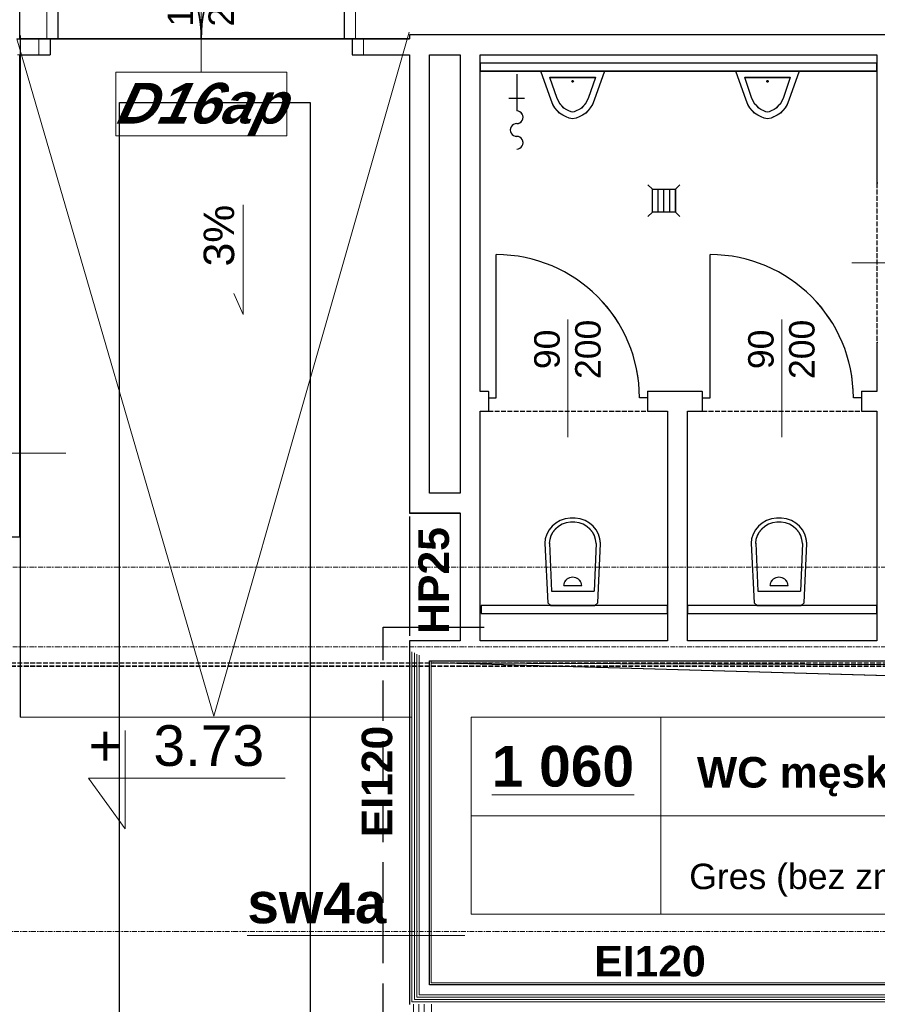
# Model space of a CAD drawing. Header units: millimetres. Extents: x -8642 to 28269, y -6609 to 3701.
# Tile 96 of 256: x 737 to 1277, y -1475 to -856. Entities that reach past the tile are written whole.
import ezdxf
from ezdxf.enums import TextEntityAlignment as Align

# ---------------------------------------------------------------- set-up
doc = ezdxf.new("R2010")
doc.units = ezdxf.units.MM
doc.header["$LTSCALE"] = 1000
doc.header["$MEASUREMENT"] = 0
for name, pattern in [('DASHED', [19.05, 12.7, -6.35]), ('rzut 1 pietra$0$ArchiTECH.PC 1. Line Type', [0.004, 0.003, -0.001]), ('rzut 1 pietra$0$ArchiTECH.PC 5. Line Type', [0.0053, 0.003, -0.001, 0.0003, -0.001]), ('rzut 1 pietra$0$ArchiTECH.PC Solid Line Type', [0]), ('SUFIT_1 PIETRO$0$ArchiTECH.PC 1. Line Type', [0.004, 0.003, -0.001]), ('SUFIT_1 PIETRO$0$ArchiTECH.PC Solid Line Type', [0])]:
    doc.linetypes.add(name, pattern=pattern)
doc.layers.add('IS_ARCH', color=254, linetype='Continuous', lineweight=18)
for name, color, linetype in [('IS_WK_KAN_SKROPLINY', 254, 'DASHED'), ('SUFIT_1 PIETRO$0$INWENTARYZACJA', 254, 'Continuous'), ('SUFIT_1 PIETRO$0$Kalka 1', 254, 'Continuous'), ('SUFIT_1 PIETRO$0$sciany projektowane', 254, 'Continuous'), ('SUFIT_1 PIETRO$0$TYP SUFITÓW_NOWYCH', 254, 'Continuous')]:
    doc.layers.add(name, color=color, linetype=linetype)
doc.styles.add('rzut 1 pietra$0$ArchiTECHStyle1', font='arial.ttf', dxfattribs={"height": 0.16})
doc.styles.add('rzut 1 pietra$0$ArchiTECHStyle3', font='arialbd.ttf', dxfattribs={"height": 0.192})
doc.styles.add('rzut 1 pietra$0$ArchiTECHStyle4', font='arialbi.ttf', dxfattribs={"oblique": 15, "height": 0.256})

msp = doc.modelspace()

# ---------------------------------------------------------------- linework, layer by layer
at = {"layer": 'IS_ARCH', "linetype": 'rzut 1 pietra$0$ArchiTECH.PC Solid Line Type'}
for p, q in [((754.48, -867.74), (754.48, -770.74)), ((948.48, -867.74), (948.48, -770.74)), ((851.48, -888.74), (851.48, -822.74)), ((737.58, -865.65), (737.58, -1294.21)), ((982.15, -863.62), (859.33, -1293.52)), ((1298.15, -865.28), (982.5, -865.28)), ((982.5, -865.28), (982.5, -867.74)), ((735.48, -867.74), (982.5, -867.74)), ((735.48, -867.74), (859.33, -1293.52)), ((749.48, -867.74), (735.93, -867.74)), ((749.48, -867.74), (749.48, -872.74)), ((953.48, -867.74), (749.48, -867.74)), ((749.48, -867.74), (749.48, -867.74)), ((749.48, -867.74), (953.48, -867.74)), ((749.48, -872.74), (749.48, -877.74)), ((982.5, -867.74), (953.48, -867.74)), ((953.48, -867.74), (953.48, -872.74)), ((953.48, -872.74), (953.48, -877.74)), ((735.93, -877.74), (749.48, -877.74)), ((953.48, -877.74), (982.5, -877.74)), ((982.5, -877.74), (982.5, -1165.87)), ((995, -877.78), (1014.36, -877.78)), ((995, -1153.37), (995, -877.78)), ((1014.36, -877.78), (1014.36, -1153.37)), ((1026.86, -877.78), (1276.28, -877.78)), ((1026.86, -1089.38), (1026.86, -877.78)), ((1276.28, -877.78), (1276.28, -958.52)), ((1276.28, -883), (1026.86, -883)), ((1026.86, -883), (1026.86, -888)), ((1276.28, -888), (1276.28, -883)), ((797.74, -928.74), (797.74, -888.74)), ((797.74, -888.74), (905.22, -888.74)), ((905.22, -888.74), (905.22, -928.74)), ((1026.86, -888), (1276.28, -888)), ((1049.83, -890), (1049.83, -913)), ((1071.5, -906.18), (1065, -888)), ((1065, -888), (1105, -888)), ((1105, -888), (1098.5, -906.18)), ((1105, -888), (1105, -888)), ((1194, -906.18), (1187.5, -888)), ((1187.5, -888), (1227.5, -888)), ((1227.5, -888), (1221, -906.18)), ((1227.5, -888), (1227.5, -888)), ((1075.2, -905.17), (1070.7, -891.94)), ((1070.7, -891.94), (1099.3, -891.94)), ((1099.3, -891.94), (1094.8, -905.17)), ((1099.3, -891.94), (1099.3, -891.94)), ((1197.7, -905.17), (1193.2, -891.94)), ((1193.2, -891.94), (1221.8, -891.94)), ((1221.8, -891.94), (1217.3, -905.17)), ((1221.8, -891.94), (1221.8, -891.94)), ((1044.83, -905), (1054.83, -905)), ((1072.6, -909.01), (1071.5, -906.18)), ((1073.9, -911.13), (1072.6, -909.01)), ((1077.1, -908.71), (1075.2, -905.17)), ((1078.2, -909.92), (1077.1, -908.71)), ((1079.5, -911.23), (1078.2, -909.92)), ((1091.8, -909.92), (1090.5, -911.23)), ((1092.9, -908.71), (1091.8, -909.92)), ((1094.8, -905.17), (1092.9, -908.71)), ((1097.4, -909.01), (1096.1, -911.13)), ((1098.5, -906.18), (1097.4, -909.01)), ((1195.1, -909.01), (1194, -906.18)), ((1196.4, -911.13), (1195.1, -909.01)), ((1199.6, -908.71), (1197.7, -905.17)), ((1200.7, -909.92), (1199.6, -908.71)), ((1202, -911.23), (1200.7, -909.92)), ((1214.3, -909.92), (1213, -911.23)), ((1215.4, -908.71), (1214.3, -909.92)), ((1217.3, -905.17), (1215.4, -908.71)), ((1219.9, -909.01), (1218.6, -911.13)), ((1221, -906.18), (1219.9, -909.01)), ((1075.3, -912.75), (1073.9, -911.13)), ((1076.8, -914.36), (1075.3, -912.75)), ((1078.9, -915.68), (1076.8, -914.36)), ((1081, -916.69), (1078.9, -915.68)), ((1080.9, -912.14), (1079.5, -911.23)), ((1082.7, -913.05), (1080.9, -912.14)), ((1084, -913.66), (1082.7, -913.05)), ((1085, -913.86), (1084, -913.66)), ((1086, -913.66), (1085, -913.86)), ((1087.3, -913.05), (1086, -913.66)), ((1089.1, -912.14), (1087.3, -913.05)), ((1091.1, -915.68), (1089, -916.69)), ((1090.5, -911.23), (1089.1, -912.14)), ((1093.2, -914.36), (1091.1, -915.68)), ((1094.7, -912.75), (1093.2, -914.36)), ((1096.1, -911.13), (1094.7, -912.75)), ((1197.8, -912.75), (1196.4, -911.13)), ((1199.3, -914.36), (1197.8, -912.75)), ((1201.4, -915.68), (1199.3, -914.36)), ((1203.5, -916.69), (1201.4, -915.68)), ((1203.4, -912.14), (1202, -911.23)), ((1205.2, -913.05), (1203.4, -912.14)), ((1206.5, -913.66), (1205.2, -913.05)), ((1207.5, -913.86), (1206.5, -913.66)), ((1208.5, -913.66), (1207.5, -913.86)), ((1209.8, -913.05), (1208.5, -913.66)), ((1211.6, -912.14), (1209.8, -913.05)), ((1213.6, -915.68), (1211.5, -916.69)), ((1213, -911.23), (1211.6, -912.14)), ((1215.7, -914.36), (1213.6, -915.68)), ((1217.2, -912.75), (1215.7, -914.36)), ((1218.6, -911.13), (1217.2, -912.75)), ((1082.8, -917.6), (1081, -916.69)), ((1085, -918), (1082.8, -917.6)), ((1087.2, -917.6), (1085, -918)), ((1089, -916.69), (1087.2, -917.6)), ((1205.3, -917.6), (1203.5, -916.69)), ((1207.5, -918), (1205.3, -917.6)), ((1209.7, -917.6), (1207.5, -918)), ((1211.5, -916.69), (1209.7, -917.6)), ((905.22, -928.74), (797.74, -928.74)), ((1276.78, -958.52), (1276.28, -958.52)), ((1135.19, -962.21), (1132.37, -959.47)), ((1135.19, -962.21), (1149.64, -962.21)), ((1135.19, -976.66), (1135.19, -962.21)), ((1138.8, -976.66), (1138.8, -962.21)), ((1142.41, -976.66), (1142.41, -962.21)), ((1146.03, -976.66), (1146.03, -962.21)), ((1149.64, -962.21), (1152.37, -959.47)), ((1149.64, -962.21), (1149.64, -976.66)), ((1149.64, -976.66), (1149.64, -962.21)), ((877.96, -972.06), (877.96, -1041.12)), ((1135.19, -976.66), (1132.37, -979.47)), ((1149.64, -976.66), (1135.19, -976.66)), ((1149.64, -976.66), (1152.37, -979.47)), ((1037, -1093.38), (1037, -1003.38)), ((1171.5, -1093.38), (1171.5, -1003.38)), ((1260.48, -1008.52), (1333.85, -1008.52)), ((872.06, -1027.93), (877.96, -1041.12)), ((1082, -1118.14), (1082, -1044.31)), ((1216.5, -1118.14), (1216.5, -1044.31)), ((1276.28, -1058.52), (1276.28, -1089.38)), ((1276.78, -1058.52), (1276.28, -1058.52)), ((1032, -1089.38), (1026.86, -1089.38)), ((1032, -1089.38), (1032, -1093.38)), ((1166.5, -1089.38), (1132, -1089.38)), ((1132, -1089.38), (1132, -1093.38)), ((1166.5, -1089.38), (1166.5, -1093.38)), ((1276.28, -1089.38), (1266.5, -1089.38)), ((1266.5, -1089.38), (1266.5, -1093.38)), ((1032, -1093.38), (1032, -1101.38)), ((1032, -1093.38), (1037, -1093.38)), ((1132, -1093.38), (1127, -1093.38)), ((1132, -1093.38), (1132, -1101.38)), ((1166.5, -1093.38), (1166.5, -1101.38)), ((1166.5, -1093.38), (1171.5, -1093.38)), ((1266.5, -1093.38), (1261.5, -1093.38)), ((1266.5, -1093.38), (1266.5, -1101.38)), ((1032, -1101.38), (1032, -1101.88)), ((1132, -1101.38), (1132, -1101.88)), ((1166.5, -1101.38), (1166.5, -1101.88)), ((1266.5, -1101.38), (1266.5, -1101.88)), ((1026.86, -1246.25), (1026.86, -1101.88)), ((1026.86, -1101.88), (1032, -1101.88)), ((1132, -1101.88), (1144.73, -1101.88)), ((1144.73, -1101.88), (1144.73, -1246.25)), ((1157.23, -1246.25), (1157.23, -1101.88)), ((1157.23, -1101.88), (1166.5, -1101.88)), ((1266.5, -1101.88), (1276.28, -1101.88)), ((1276.28, -1101.88), (1276.28, -1246.25)), ((766.33, -1128.24), (629.58, -1128.24)), ((1014.36, -1153.37), (995, -1153.37)), ((982.5, -1165.87), (1014.36, -1165.87)), ((982.5, -1168), (982.5, -1243)), ((1014.36, -1165.87), (1014.36, -1246.25)), ((1080.22, -1169.52), (1077.21, -1170.58)), ((1083.39, -1168.98), (1080.22, -1169.52)), ((1086.61, -1168.98), (1083.39, -1168.98)), ((1089.78, -1169.52), (1086.61, -1168.98)), ((1092.79, -1170.58), (1089.78, -1169.52)), ((1209.93, -1169.52), (1206.92, -1170.58)), ((1213.1, -1168.98), (1209.93, -1169.52)), ((1216.32, -1168.98), (1213.1, -1168.98)), ((1219.49, -1169.52), (1216.32, -1168.98)), ((1222.49, -1170.58), (1219.49, -1169.52)), ((1072.08, -1174.12), (1070.14, -1176.48)), ((1074.47, -1172.14), (1072.08, -1174.12)), ((1074.15, -1175.86), (1072.52, -1177.84)), ((1076.15, -1174.19), (1074.15, -1175.86)), ((1077.21, -1170.58), (1074.47, -1172.14)), ((1078.46, -1172.88), (1076.15, -1174.19)), ((1080.98, -1171.99), (1078.46, -1172.88)), ((1083.64, -1171.53), (1080.98, -1171.99)), ((1086.35, -1171.53), (1083.64, -1171.53)), ((1089.01, -1171.99), (1086.35, -1171.53)), ((1091.54, -1172.88), (1089.01, -1171.99)), ((1093.84, -1174.18), (1091.54, -1172.88)), ((1095.53, -1172.14), (1092.79, -1170.58)), ((1095.84, -1175.85), (1093.84, -1174.18)), ((1097.91, -1174.12), (1095.53, -1172.14)), ((1097.48, -1177.83), (1095.84, -1175.85)), ((1099.86, -1176.48), (1097.91, -1174.12)), ((1201.79, -1174.12), (1199.85, -1176.48)), ((1204.18, -1172.14), (1201.79, -1174.12)), ((1203.86, -1175.86), (1202.22, -1177.84)), ((1205.86, -1174.19), (1203.86, -1175.86)), ((1206.92, -1170.58), (1204.18, -1172.14)), ((1208.16, -1172.88), (1205.86, -1174.19)), ((1210.69, -1171.99), (1208.16, -1172.88)), ((1213.35, -1171.53), (1210.69, -1171.99)), ((1216.06, -1171.53), (1213.35, -1171.53)), ((1218.72, -1171.99), (1216.06, -1171.53)), ((1221.24, -1172.88), (1218.72, -1171.99)), ((1223.55, -1174.18), (1221.24, -1172.88)), ((1225.24, -1172.14), (1222.49, -1170.58)), ((1225.55, -1175.85), (1223.55, -1174.18)), ((1227.62, -1174.12), (1225.24, -1172.14)), ((1227.19, -1177.83), (1225.55, -1175.85)), ((1229.57, -1176.48), (1227.62, -1174.12)), ((1067.81, -1181.96), (1067.5, -1184.9)), ((1068.7, -1179.12), (1067.81, -1181.96)), ((1070.14, -1176.48), (1068.7, -1179.12)), ((1071.3, -1180.06), (1070.56, -1182.44)), ((1072.52, -1177.84), (1071.3, -1180.06)), ((1098.69, -1180.05), (1097.48, -1177.83)), ((1099.44, -1182.43), (1098.69, -1180.05)), ((1101.3, -1179.12), (1099.86, -1176.48)), ((1102.19, -1181.96), (1101.3, -1179.12)), ((1102.5, -1184.9), (1102.19, -1181.96)), ((1197.51, -1181.96), (1197.21, -1184.9)), ((1198.4, -1179.12), (1197.51, -1181.96)), ((1199.85, -1176.48), (1198.4, -1179.12)), ((1201.01, -1180.06), (1200.26, -1182.44)), ((1202.22, -1177.84), (1201.01, -1180.06)), ((1228.4, -1180.05), (1227.19, -1177.83)), ((1229.15, -1182.43), (1228.4, -1180.05)), ((1231.01, -1179.12), (1229.57, -1176.48)), ((1231.9, -1181.96), (1231.01, -1179.12)), ((1232.21, -1184.9), (1231.9, -1181.96)), ((1067.5, -1184.95), (1069.3, -1222.26)), ((1070.56, -1182.44), (1070.3, -1184.91)), ((1070.4, -1184.67), (1071.7, -1215.02)), ((1099.8, -1184.95), (1098.5, -1215.02)), ((1099.7, -1184.9), (1099.44, -1182.43)), ((1100.9, -1222.26), (1102.6, -1184.95)), ((1197.21, -1184.95), (1199.01, -1222.26)), ((1200.26, -1182.44), (1200.01, -1184.91)), ((1200.11, -1184.67), (1201.41, -1215.02)), ((1229.51, -1184.95), (1228.21, -1215.02)), ((1229.41, -1184.9), (1229.15, -1182.43)), ((1230.61, -1222.26), (1232.31, -1184.95)), ((1082.15, -1206.92), (1081.34, -1207.44)), ((1083.05, -1206.53), (1082.15, -1206.92)), ((1084.01, -1206.3), (1083.05, -1206.53)), ((1085, -1206.22), (1084.01, -1206.3)), ((1085.99, -1206.3), (1085, -1206.22)), ((1086.95, -1206.53), (1085.99, -1206.3)), ((1087.85, -1206.92), (1086.95, -1206.53)), ((1088.66, -1207.44), (1087.85, -1206.92)), ((1211.86, -1206.92), (1211.04, -1207.44)), ((1212.76, -1206.53), (1211.86, -1206.92)), ((1213.72, -1206.3), (1212.76, -1206.53)), ((1214.71, -1206.22), (1213.72, -1206.3)), ((1215.7, -1206.3), (1214.71, -1206.22)), ((1216.66, -1206.53), (1215.7, -1206.3)), ((1217.56, -1206.92), (1216.66, -1206.53)), ((1218.37, -1207.44), (1217.56, -1206.92)), ((1079.39, -1210.53), (1079.3, -1211.44)), ((1079.64, -1209.65), (1079.39, -1210.53)), ((1079.4, -1211.44), (1090.7, -1211.44)), ((1080.06, -1208.83), (1079.64, -1209.65)), ((1080.63, -1208.08), (1080.06, -1208.83)), ((1081.34, -1207.44), (1080.63, -1208.08)), ((1089.37, -1208.08), (1088.66, -1207.44)), ((1089.94, -1208.83), (1089.37, -1208.08)), ((1090.36, -1209.65), (1089.94, -1208.83)), ((1090.61, -1210.53), (1090.36, -1209.65)), ((1090.7, -1211.44), (1090.61, -1210.53)), ((1209.09, -1210.53), (1209.01, -1211.44)), ((1209.35, -1209.65), (1209.09, -1210.53)), ((1209.11, -1211.44), (1220.41, -1211.44)), ((1209.77, -1208.83), (1209.35, -1209.65)), ((1210.34, -1208.08), (1209.77, -1208.83)), ((1211.04, -1207.44), (1210.34, -1208.08)), ((1219.07, -1208.08), (1218.37, -1207.44)), ((1219.64, -1208.83), (1219.07, -1208.08)), ((1220.06, -1209.65), (1219.64, -1208.83)), ((1220.32, -1210.53), (1220.06, -1209.65)), ((1220.41, -1211.44), (1220.32, -1210.53)), ((1071.7, -1215.02), (1098.5, -1215.02)), ((1201.41, -1215.02), (1228.21, -1215.02)), ((1027.5, -1224), (1027.5, -1229)), ((1144.73, -1224), (1027.5, -1224)), ((1069.3, -1222.26), (1071.3, -1224)), ((1071.1, -1224), (1099, -1224)), ((1098.9, -1224), (1100.9, -1222.26)), ((1144.73, -1229), (1144.73, -1224)), ((1157.23, -1224), (1157.23, -1229)), ((1276.28, -1224), (1157.23, -1224)), ((1199.01, -1222.26), (1201.01, -1224)), ((1200.81, -1224), (1228.71, -1224)), ((1228.61, -1224), (1230.61, -1222.26)), ((1276.28, -1229), (1276.28, -1224)), ((1027.5, -1229), (1144.73, -1229)), ((1157.23, -1229), (1276.28, -1229)), ((982.5, -1246.25), (982.5, -1474.75)), ((1014.36, -1246.25), (982.5, -1246.25)), ((1144.73, -1246.25), (1026.86, -1246.25)), ((1276.28, -1246.25), (1157.23, -1246.25)), ((984, -1253.19), (984, -1473.25)), ((985.5, -1253.89), (985.5, -1471.75)), ((987, -1254.58), (987, -1470.25)), ((988.5, -1255.28), (988.5, -1468.75)), ((996, -1461.25), (996, -1258.75)), ((996, -1258.75), (1540, -1258.75)), ((1528.58, -1275.32), (997.5, -1260)), ((997.5, -1260), (1540, -1262)), ((737.58, -1294.21), (984.02, -1294.21)), ((1021.19, -1294.25), (1379.99, -1294.25)), ((1021.19, -1294.25), (1021.19, -1418.17)), ((1140.43, -1294.25), (1140.43, -1418.17)), ((803.68, -1302.54), (803.68, -1364.37)), ((803.68, -1364.37), (780.71, -1332.57)), ((780.71, -1332.57), (904.37, -1332.57)), ((1021.19, -1356.21), (1379.99, -1356.21)), ((1021.19, -1418.17), (1379.99, -1418.17)), ((1017.22, -1431.48), (880.47, -1431.48)), ((1422.5, -1461.25), (996, -1461.25)), ((1422.5, -1471.75), (985.5, -1471.75)), ((1422.5, -1470.25), (987, -1470.25)), ((1422.5, -1468.75), (988.5, -1468.75)), ((1422.5, -1473.25), (984, -1473.25)), ((985, -1474.75), (985, -1572.55)), ((988.33, -1572.55), (988.33, -1474.75)), ((991.67, -1572.55), (991.67, -1474.75)), ((996.25, -1474.75), (996.25, -1572.55))]:
    msp.add_line(p, q, dxfattribs=at)
at = {"layer": 'IS_ARCH', "linetype": 'rzut 1 pietra$0$ArchiTECH.PC 1. Line Type'}
for p, q in [((1276.28, -958.52), (1276.28, -1058.52)), ((1032, -1101.88), (1132, -1101.88)), ((1166.5, -1101.88), (1266.5, -1101.88)), ((-59.97, -1260), (7440, -1260)), ((-59.97, -1262), (1540, -1262))]:
    msp.add_line(p, q, dxfattribs=at)
at = {"layer": 'IS_ARCH', "linetype": 'rzut 1 pietra$0$ArchiTECH.PC 5. Line Type'}
for p, q in [((-3581.18, -1200), (11146.04, -1200)), ((-3581.18, -1250), (7440, -1250)), ((1680.25, -1428.98), (-3587.15, -1428.98))]:
    msp.add_line(p, q, dxfattribs=at)
at = {"layer": 'IS_ARCH', "linetype": 'rzut 1 pietra$0$ArchiTECH.PC Solid Line Type'}
for centre in [(1085, -894.46), (1207.5, -894.46)]:
    msp.add_circle(centre, 0.5, dxfattribs=at)
for centre, radius, start, end in [((754.48, -867.74), 97, 0, 90), ((948.48, -867.74), 97, 90, 180), ((1049.85, -917.01), 4.01, 269.77354, 90.22646), ((1049.82, -925.03), 4.01, 89.77354, 270.22646), ((1049.85, -933.04), 4.01, 269.77354, 90.22646), ((1037, -1093.38), 90, 0, 90), ((1171.5, -1093.38), 90, 0, 90)]:
    msp.add_arc(centre, radius, start, end, dxfattribs=at)
at = {"layer": 'IS_WK_KAN_SKROPLINY', "lineweight": 30, "ltscale": 0.002}
msp.add_lwpolyline([(1222.34, -2039.43), (1069.79, -2039.43), (1069.79, -1525.17), (965.79, -1525.17), (965.79, -1237.68), (1037.28, -1237.68)], dxfattribs=at)
at = {"layer": 'SUFIT_1 PIETRO$0$INWENTARYZACJA', "linetype": 'SUFIT_1 PIETRO$0$ArchiTECH.PC Solid Line Type'}
for p, q in [((737.39, -867.83), (737.39, -836.33)), ((1298.15, -865.37), (982.5, -865.37)), ((982.5, -865.37), (982.5, -867.83)), ((737.39, -1180.93), (737.39, -877.83)), ((982.5, -877.83), (982.5, -1165.96)), ((995, -877.87), (1014.36, -877.87)), ((995, -1153.46), (995, -877.87)), ((1014.36, -877.87), (1014.36, -1153.46)), ((1026.86, -877.87), (1276.28, -877.87)), ((1026.86, -1089.46), (1026.86, -877.87)), ((1276.28, -877.87), (1276.28, -958.6)), ((1276.28, -883.08), (1026.86, -883.08)), ((1026.86, -883.08), (1026.86, -888.08)), ((1276.28, -888.08), (1276.28, -883.08)), ((1026.86, -888.08), (1276.28, -888.08)), ((1049.83, -890.09), (1049.83, -913.09)), ((1071.5, -906.27), (1065, -888.08)), ((1065, -888.08), (1105, -888.08)), ((1105, -888.08), (1098.5, -906.27)), ((1105, -888.08), (1105, -888.08)), ((1194, -906.27), (1187.5, -888.08)), ((1187.5, -888.08), (1227.5, -888.08)), ((1227.5, -888.08), (1221, -906.27)), ((1227.5, -888.08), (1227.5, -888.08)), ((1075.2, -905.26), (1070.7, -892.02)), ((1070.7, -892.02), (1099.3, -892.02)), ((1099.3, -892.02), (1094.8, -905.26)), ((1099.3, -892.02), (1099.3, -892.02)), ((1197.7, -905.26), (1193.2, -892.02)), ((1193.2, -892.02), (1221.8, -892.02)), ((1221.8, -892.02), (1217.3, -905.26)), ((1221.8, -892.02), (1221.8, -892.02)), ((1044.83, -905.09), (1054.83, -905.09)), ((1072.6, -909.09), (1071.5, -906.27)), ((1073.9, -911.22), (1072.6, -909.09)), ((1077.1, -908.79), (1075.2, -905.26)), ((1078.2, -910), (1077.1, -908.79)), ((1092.9, -908.79), (1091.8, -910)), ((1094.8, -905.26), (1092.9, -908.79)), ((1097.4, -909.09), (1096.1, -911.22)), ((1098.5, -906.27), (1097.4, -909.09)), ((1195.1, -909.09), (1194, -906.27)), ((1196.4, -911.22), (1195.1, -909.09)), ((1199.6, -908.79), (1197.7, -905.26)), ((1200.7, -910), (1199.6, -908.79)), ((1215.4, -908.79), (1214.3, -910)), ((1217.3, -905.26), (1215.4, -908.79)), ((1219.9, -909.09), (1218.6, -911.22)), ((1221, -906.27), (1219.9, -909.09)), ((1075.3, -912.83), (1073.9, -911.22)), ((1076.8, -914.45), (1075.3, -912.83)), ((1078.9, -915.76), (1076.8, -914.45)), ((1079.5, -911.32), (1078.2, -910)), ((1081, -916.77), (1078.9, -915.76)), ((1080.9, -912.23), (1079.5, -911.32)), ((1082.7, -913.13), (1080.9, -912.23)), ((1084, -913.74), (1082.7, -913.13)), ((1085, -913.94), (1084, -913.74)), ((1086, -913.74), (1085, -913.94)), ((1087.3, -913.13), (1086, -913.74)), ((1089.1, -912.23), (1087.3, -913.13)), ((1091.1, -915.76), (1089, -916.77)), ((1090.5, -911.32), (1089.1, -912.23)), ((1091.8, -910), (1090.5, -911.32)), ((1093.2, -914.45), (1091.1, -915.76)), ((1094.7, -912.83), (1093.2, -914.45)), ((1096.1, -911.22), (1094.7, -912.83)), ((1197.8, -912.83), (1196.4, -911.22)), ((1199.3, -914.45), (1197.8, -912.83)), ((1201.4, -915.76), (1199.3, -914.45)), ((1202, -911.32), (1200.7, -910)), ((1203.5, -916.77), (1201.4, -915.76)), ((1203.4, -912.23), (1202, -911.32)), ((1205.2, -913.13), (1203.4, -912.23)), ((1206.5, -913.74), (1205.2, -913.13)), ((1207.5, -913.94), (1206.5, -913.74)), ((1208.5, -913.74), (1207.5, -913.94)), ((1209.8, -913.13), (1208.5, -913.74)), ((1211.6, -912.23), (1209.8, -913.13)), ((1213.6, -915.76), (1211.5, -916.77)), ((1213, -911.32), (1211.6, -912.23)), ((1214.3, -910), (1213, -911.32)), ((1215.7, -914.45), (1213.6, -915.76)), ((1217.2, -912.83), (1215.7, -914.45)), ((1218.6, -911.22), (1217.2, -912.83)), ((1082.8, -917.68), (1081, -916.77)), ((1085, -918.08), (1082.8, -917.68)), ((1087.2, -917.68), (1085, -918.08)), ((1089, -916.77), (1087.2, -917.68)), ((1205.3, -917.68), (1203.5, -916.77)), ((1207.5, -918.08), (1205.3, -917.68)), ((1209.7, -917.68), (1207.5, -918.08)), ((1211.5, -916.77), (1209.7, -917.68)), ((1276.78, -958.6), (1276.28, -958.6)), ((1135.19, -962.29), (1132.37, -959.56)), ((1135.19, -962.29), (1149.64, -962.29)), ((1135.19, -976.74), (1135.19, -962.29)), ((1138.8, -976.74), (1138.8, -962.29)), ((1142.41, -976.74), (1142.41, -962.29)), ((1146.03, -976.74), (1146.03, -962.29)), ((1149.64, -962.29), (1152.37, -959.56)), ((1149.64, -962.29), (1149.64, -976.74)), ((1149.64, -976.74), (1149.64, -962.29)), ((1135.19, -976.74), (1132.37, -979.56)), ((1149.64, -976.74), (1135.19, -976.74)), ((1149.64, -976.74), (1152.37, -979.56)), ((1037, -1093.46), (1037, -1003.46)), ((1171.5, -1093.46), (1171.5, -1003.46)), ((1276.28, -1058.6), (1276.28, -1089.46)), ((1276.78, -1058.6), (1276.28, -1058.6)), ((1032, -1089.46), (1026.86, -1089.46)), ((1032, -1089.46), (1032, -1093.46)), ((1032, -1093.46), (1032, -1101.46)), ((1032, -1093.46), (1037, -1093.46)), ((1132, -1093.46), (1127, -1093.46)), ((1166.5, -1089.46), (1132, -1089.46)), ((1132, -1089.46), (1132, -1093.46)), ((1132, -1093.46), (1132, -1101.46)), ((1166.5, -1089.46), (1166.5, -1093.46)), ((1166.5, -1093.46), (1166.5, -1101.46)), ((1166.5, -1093.46), (1171.5, -1093.46)), ((1266.5, -1093.46), (1261.5, -1093.46)), ((1276.28, -1089.46), (1266.5, -1089.46)), ((1266.5, -1089.46), (1266.5, -1093.46)), ((1266.5, -1093.46), (1266.5, -1101.46)), ((1032, -1101.46), (1032, -1101.96)), ((1132, -1101.46), (1132, -1101.96)), ((1166.5, -1101.46), (1166.5, -1101.96)), ((1266.5, -1101.46), (1266.5, -1101.96)), ((1026.86, -1246.33), (1026.86, -1101.96)), ((1026.86, -1101.96), (1032, -1101.96)), ((1132, -1101.96), (1144.73, -1101.96)), ((1144.73, -1101.96), (1144.73, -1246.33)), ((1157.23, -1246.33), (1157.23, -1101.96)), ((1157.23, -1101.96), (1166.5, -1101.96)), ((1266.5, -1101.96), (1276.28, -1101.96)), ((1276.28, -1101.96), (1276.28, -1246.33)), ((1014.36, -1153.46), (995, -1153.46)), ((982.5, -1165.96), (1014.36, -1165.96)), ((1014.36, -1165.96), (1014.36, -1246.33)), ((1080.22, -1169.6), (1077.21, -1170.67)), ((1083.39, -1169.06), (1080.22, -1169.6)), ((1086.61, -1169.06), (1083.39, -1169.06)), ((1089.78, -1169.6), (1086.61, -1169.06)), ((1092.79, -1170.67), (1089.78, -1169.6)), ((1209.93, -1169.6), (1206.92, -1170.67)), ((1213.1, -1169.06), (1209.93, -1169.6)), ((1216.32, -1169.06), (1213.1, -1169.06)), ((1219.49, -1169.6), (1216.32, -1169.06)), ((1222.49, -1170.67), (1219.49, -1169.6)), ((1072.08, -1174.21), (1070.14, -1176.56)), ((1074.47, -1172.22), (1072.08, -1174.21)), ((1074.15, -1175.94), (1072.52, -1177.92)), ((1076.15, -1174.27), (1074.15, -1175.94)), ((1077.21, -1170.67), (1074.47, -1172.22)), ((1078.46, -1172.97), (1076.15, -1174.27)), ((1080.98, -1172.07), (1078.46, -1172.97)), ((1083.64, -1171.62), (1080.98, -1172.07)), ((1086.35, -1171.62), (1083.64, -1171.62)), ((1089.01, -1172.07), (1086.35, -1171.62)), ((1091.54, -1172.96), (1089.01, -1172.07)), ((1093.84, -1174.27), (1091.54, -1172.96)), ((1095.53, -1172.22), (1092.79, -1170.67)), ((1095.84, -1175.94), (1093.84, -1174.27)), ((1097.91, -1174.21), (1095.53, -1172.22)), ((1097.48, -1177.91), (1095.84, -1175.94)), ((1099.86, -1176.56), (1097.91, -1174.21)), ((1201.79, -1174.21), (1199.85, -1176.56)), ((1204.18, -1172.22), (1201.79, -1174.21)), ((1203.86, -1175.94), (1202.22, -1177.92)), ((1205.86, -1174.27), (1203.86, -1175.94)), ((1206.92, -1170.67), (1204.18, -1172.22)), ((1208.16, -1172.97), (1205.86, -1174.27)), ((1210.69, -1172.07), (1208.16, -1172.97)), ((1213.35, -1171.62), (1210.69, -1172.07)), ((1216.06, -1171.62), (1213.35, -1171.62)), ((1218.72, -1172.07), (1216.06, -1171.62)), ((1221.24, -1172.96), (1218.72, -1172.07)), ((1223.55, -1174.27), (1221.24, -1172.96)), ((1225.24, -1172.22), (1222.49, -1170.67)), ((1225.55, -1175.94), (1223.55, -1174.27)), ((1227.62, -1174.21), (1225.24, -1172.22)), ((1227.19, -1177.91), (1225.55, -1175.94)), ((1229.57, -1176.56), (1227.62, -1174.21)), ((725.39, -1180.93), (737.39, -1180.93)), ((1067.81, -1182.05), (1067.5, -1184.99)), ((1068.7, -1179.21), (1067.81, -1182.05)), ((1070.14, -1176.56), (1068.7, -1179.21)), ((1071.3, -1180.14), (1070.56, -1182.53)), ((1072.52, -1177.92), (1071.3, -1180.14)), ((1098.69, -1180.13), (1097.48, -1177.91)), ((1099.44, -1182.52), (1098.69, -1180.13)), ((1101.3, -1179.21), (1099.86, -1176.56)), ((1102.19, -1182.05), (1101.3, -1179.21)), ((1102.5, -1184.99), (1102.19, -1182.05)), ((1197.51, -1182.05), (1197.21, -1184.99)), ((1198.4, -1179.21), (1197.51, -1182.05)), ((1199.85, -1176.56), (1198.4, -1179.21)), ((1201.01, -1180.14), (1200.26, -1182.53)), ((1202.22, -1177.92), (1201.01, -1180.14)), ((1228.4, -1180.13), (1227.19, -1177.91)), ((1229.15, -1182.52), (1228.4, -1180.13)), ((1231.01, -1179.21), (1229.57, -1176.56)), ((1231.9, -1182.05), (1231.01, -1179.21)), ((1232.21, -1184.99), (1231.9, -1182.05)), ((1067.5, -1185.03), (1069.3, -1222.34)), ((1070.56, -1182.53), (1070.3, -1185)), ((1070.4, -1184.76), (1071.7, -1215.1)), ((1099.8, -1185.03), (1098.5, -1215.1)), ((1099.7, -1184.99), (1099.44, -1182.52)), ((1100.9, -1222.34), (1102.6, -1185.03)), ((1197.21, -1185.03), (1199.01, -1222.34)), ((1200.26, -1182.53), (1200.01, -1185)), ((1200.11, -1184.76), (1201.41, -1215.1)), ((1229.51, -1185.03), (1228.21, -1215.1)), ((1229.41, -1184.99), (1229.15, -1182.52)), ((1230.61, -1222.34), (1232.31, -1185.03)), ((1082.15, -1207), (1081.34, -1207.52)), ((1083.05, -1206.62), (1082.15, -1207)), ((1084.01, -1206.38), (1083.05, -1206.62)), ((1085, -1206.3), (1084.01, -1206.38)), ((1085.99, -1206.38), (1085, -1206.3)), ((1086.95, -1206.62), (1085.99, -1206.38)), ((1087.85, -1207), (1086.95, -1206.62)), ((1088.66, -1207.52), (1087.85, -1207)), ((1211.86, -1207), (1211.04, -1207.52)), ((1212.76, -1206.62), (1211.86, -1207)), ((1213.72, -1206.38), (1212.76, -1206.62)), ((1214.71, -1206.3), (1213.72, -1206.38)), ((1215.7, -1206.38), (1214.71, -1206.3)), ((1216.66, -1206.62), (1215.7, -1206.38)), ((1217.56, -1207), (1216.66, -1206.62)), ((1218.37, -1207.52), (1217.56, -1207)), ((1079.39, -1210.62), (1079.3, -1211.53)), ((1079.64, -1209.74), (1079.39, -1210.62)), ((1079.4, -1211.53), (1090.7, -1211.53)), ((1080.06, -1208.91), (1079.64, -1209.74)), ((1080.63, -1208.17), (1080.06, -1208.91)), ((1081.34, -1207.52), (1080.63, -1208.17)), ((1089.37, -1208.17), (1088.66, -1207.52)), ((1089.94, -1208.91), (1089.37, -1208.17)), ((1090.36, -1209.74), (1089.94, -1208.91)), ((1090.61, -1210.62), (1090.36, -1209.74)), ((1090.7, -1211.53), (1090.61, -1210.62)), ((1209.09, -1210.62), (1209.01, -1211.53)), ((1209.35, -1209.74), (1209.09, -1210.62)), ((1209.11, -1211.53), (1220.41, -1211.53)), ((1209.77, -1208.91), (1209.35, -1209.74)), ((1210.34, -1208.17), (1209.77, -1208.91)), ((1211.04, -1207.52), (1210.34, -1208.17)), ((1219.07, -1208.17), (1218.37, -1207.52)), ((1219.64, -1208.91), (1219.07, -1208.17)), ((1220.06, -1209.74), (1219.64, -1208.91)), ((1220.32, -1210.62), (1220.06, -1209.74)), ((1220.41, -1211.53), (1220.32, -1210.62)), ((1071.7, -1215.1), (1098.5, -1215.1)), ((1201.41, -1215.1), (1228.21, -1215.1)), ((1027.5, -1224.08), (1027.5, -1229.08)), ((1144.73, -1224.08), (1027.5, -1224.08)), ((1069.3, -1222.34), (1071.3, -1224.08)), ((1071.1, -1224.08), (1099, -1224.08)), ((1098.9, -1224.08), (1100.9, -1222.34)), ((1144.73, -1229.08), (1144.73, -1224.08)), ((1157.23, -1224.08), (1157.23, -1229.08)), ((1276.28, -1224.08), (1157.23, -1224.08)), ((1199.01, -1222.34), (1201.01, -1224.08)), ((1200.81, -1224.08), (1228.71, -1224.08)), ((1228.61, -1224.08), (1230.61, -1222.34)), ((1276.28, -1229.08), (1276.28, -1224.08)), ((1027.5, -1229.08), (1144.73, -1229.08)), ((1157.23, -1229.08), (1276.28, -1229.08)), ((982.5, -1246.33), (982.5, -1474.92)), ((1014.36, -1246.33), (982.5, -1246.33)), ((1144.73, -1246.33), (1026.86, -1246.33)), ((1276.28, -1246.33), (1157.23, -1246.33)), ((995, -1462.42), (995, -1258.83)), ((995, -1258.83), (1540, -1258.83)), ((1528.58, -1275.4), (997.5, -1260.08)), ((997.5, -1260.08), (1540, -1262.08)), ((1422.5, -1462.42), (995, -1462.42))]:
    msp.add_line(p, q, dxfattribs=at)
at = {"layer": 'SUFIT_1 PIETRO$0$INWENTARYZACJA', "linetype": 'SUFIT_1 PIETRO$0$ArchiTECH.PC 1. Line Type'}
for p, q in [((1276.28, -958.6), (1276.28, -1058.6)), ((1032, -1101.96), (1132, -1101.96)), ((1166.5, -1101.96), (1266.5, -1101.96))]:
    msp.add_line(p, q, dxfattribs=at)
at = {"layer": 'SUFIT_1 PIETRO$0$INWENTARYZACJA', "linetype": 'SUFIT_1 PIETRO$0$ArchiTECH.PC Solid Line Type'}
for centre in [(1085, -894.55), (1207.5, -894.55)]:
    msp.add_circle(centre, 0.5, dxfattribs=at)
for centre, radius, start, end in [((1049.85, -917.09), 4.01, 269.77354, 90.22646), ((1049.82, -925.11), 4.01, 89.77354, 270.22646), ((1049.85, -933.12), 4.01, 269.77354, 90.22646), ((1037, -1093.46), 90, 0, 90), ((1171.5, -1093.46), 90, 0, 90)]:
    msp.add_arc(centre, radius, start, end, dxfattribs=at)
at = {"layer": 'SUFIT_1 PIETRO$0$Kalka 1', "linetype": 'SUFIT_1 PIETRO$0$ArchiTECH.PC Solid Line Type'}
for p, q in [((737.58, -865.74), (737.58, -1294.3)), ((735.48, -867.83), (982.5, -867.83)), ((982.5, -1168.08), (982.5, -1243.08))]:
    msp.add_line(p, q, dxfattribs=at)
at = {"layer": 'SUFIT_1 PIETRO$0$Kalka 1', "linetype": 'SUFIT_1 PIETRO$0$ArchiTECH.PC 1. Line Type'}
for p, q in [((-59.97, -1260.08), (7440, -1260.08)), ((-59.97, -1262.08), (1540, -1262.08))]:
    msp.add_line(p, q, dxfattribs=at)
at = {"layer": 'SUFIT_1 PIETRO$0$sciany projektowane', "linetype": 'SUFIT_1 PIETRO$0$ArchiTECH.PC Solid Line Type'}
for p, q in [((761.48, -867.83), (761.48, -777.83)), ((941.48, -867.83), (941.48, -777.83)), ((756.48, -867.83), (737.39, -867.83)), ((756.48, -867.83), (756.48, -872.83)), ((946.48, -867.83), (756.48, -867.83)), ((756.48, -867.83), (756.48, -867.83)), ((756.48, -867.83), (946.48, -867.83)), ((982.5, -867.83), (946.48, -867.83)), ((946.48, -867.83), (946.48, -872.83)), ((737.39, -877.83), (756.48, -877.83)), ((756.48, -872.83), (756.48, -877.83)), ((946.48, -872.83), (946.48, -877.83)), ((946.48, -877.83), (982.5, -877.83))]:
    msp.add_line(p, q, dxfattribs=at)
for centre, start, end in [((761.48, -867.83), 0, 90), ((941.48, -867.83), 90, 180)]:
    msp.add_arc(centre, 90, start, end, dxfattribs=at)
at = {"layer": 'SUFIT_1 PIETRO$0$TYP SUFITÓW_NOWYCH', "linetype": 'SUFIT_1 PIETRO$0$ArchiTECH.PC Solid Line Type'}
for p, q in [((800.03, -907.83), (920.03, -907.83)), ((800.03, -1747.83), (800.03, -907.83)), ((920.03, -907.83), (920.03, -1747.83))]:
    msp.add_line(p, q, dxfattribs=at)

# ---------------------------------------------------------------- texts
at = {"layer": 'IS_ARCH'}
for s, height, style, p in [('180', 16, 'rzut 1 pietra$0$ArchiTECHStyle1', (851.12, -860.08)), ('200', 16, 'rzut 1 pietra$0$ArchiTECHStyle1', (876.85, -860.08)), ('3%%%', 19.2, 'rzut 1 pietra$0$ArchiTECHStyle1', (877.96, -1010.89)), ('90', 16, 'rzut 1 pietra$0$ArchiTECHStyle1', (1081.63, -1075.43)), ('200', 16, 'rzut 1 pietra$0$ArchiTECHStyle1', (1107.37, -1081.65)), ('90', 16, 'rzut 1 pietra$0$ArchiTECHStyle1', (1216.13, -1075.43)), ('200', 16, 'rzut 1 pietra$0$ArchiTECHStyle1', (1241.87, -1081.65)), ('HP25', 19.2, 'rzut 1 pietra$0$ArchiTECHStyle3', (1013.01, -1241.86)), ('EI120', 19.2, 'rzut 1 pietra$0$ArchiTECHStyle3', (977.34, -1369.72))]:
    msp.add_text(s, height=height, rotation=90, dxfattribs=dict(at, style=style)).set_placement(p, align=Align.BOTTOM_LEFT)
at = {"layer": 'IS_ARCH', "style": 'rzut 1 pietra$0$ArchiTECHStyle4', "oblique": 15}
msp.add_text('D16ap', height=25.6, dxfattribs=at).set_placement((797.74, -928.74), align=Align.BOTTOM_LEFT)
at = {"layer": 'IS_ARCH'}
for s, height, style, p in [('+  3.73', 25.6, 'rzut 1 pietra$0$ArchiTECHStyle1', (780.71, -1332.57)), ('%%u1 060%%u', 25.6, 'rzut 1 pietra$0$ArchiTECHStyle3', (1034.1, -1345.54)), ('WC męski', 19.2, 'rzut 1 pietra$0$ArchiTECHStyle3', (1163.13, -1344.25)), ('Gres (bez zmian)', 16, 'rzut 1 pietra$0$ArchiTECHStyle1', (1158.29, -1407.15)), ('sw4a', 25.6, 'rzut 1 pietra$0$ArchiTECHStyle3', (880.47, -1431.48)), ('EI120', 19.2, 'rzut 1 pietra$0$ArchiTECHStyle3', (1098.6, -1462.97))]:
    msp.add_text(s, height=height, dxfattribs=dict(at, style=style)).set_placement(p, align=Align.BOTTOM_LEFT)

doc.saveas('drawing.dxf')
